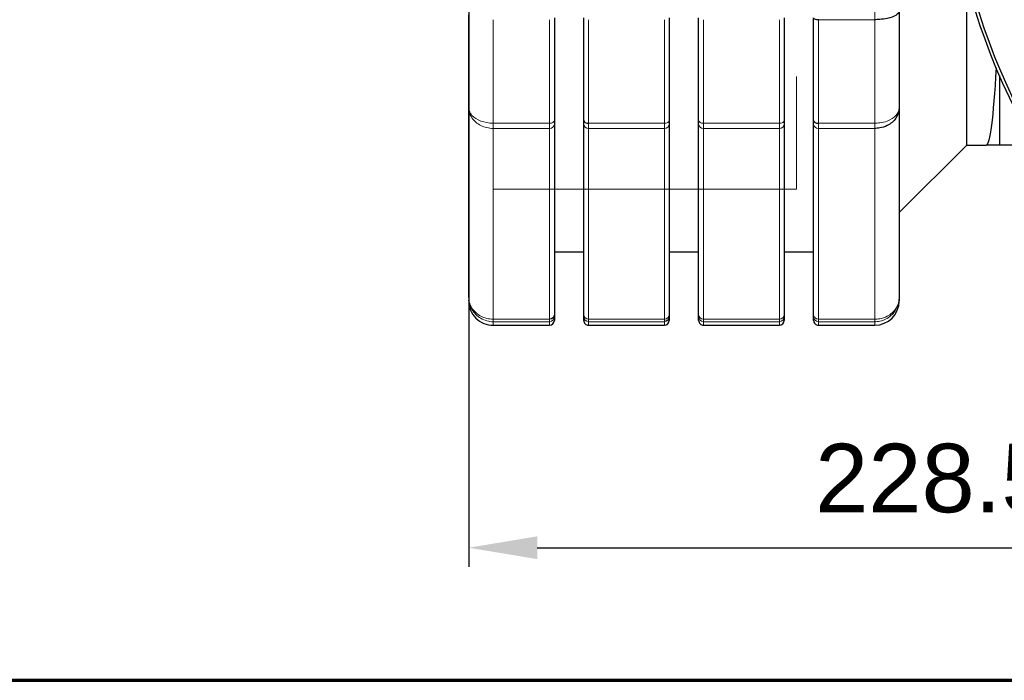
# Model space of a CAD drawing. Header units: millimetres. Extents: x 18 to 610, y -123 to 280.
# Tile 52 of 81: x 314 to 415, y -120 to -52. Entities that reach past the tile are written whole.
import ezdxf

# ---------------------------------------------------------------- set-up
doc = ezdxf.new("R2010")
doc.units = ezdxf.units.MM
doc.linetypes.add('SOLID', pattern=[0])
doc.styles.add('Arial', font='Arial.ttf', dxfattribs={"height": 7})
doc.dimstyles.get("Standard").update_dxf_attribs({"dimtxt": 5, "dimasz": 5, "dimexe": 0.18, "dimexo": 0.0625, "dimgap": 0.09, "dimtad": 0, "dimtih": 1, "dimtoh": 1, "dimdec": 4, "dimzin": 0, "dimdsep": 46, "dimtxsty": 'Arial', "dimcen": 0.09, "dimadec": 0, "dimazin": 0, "dimtfac": 1, "dimtdec": 4, "dimtofl": 0, "dimtmove": 0, "dimatfit": 3, "dimfxl": 0, "dimtolj": 1, "dimtzin": 0, "dimarcsym": 0})

# ---------------------------------------------------------------- blocks, each defined once
blk = doc.blocks.new('*D3')
at = {"color": 0, "lineweight": -2}
for p, q in [((359.84, -51.58), (359.84, -108.38)), ((588.34, -51.58), (588.34, -108.38)), ((366.84, -106.42), (581.34, -106.42))]:
    blk.add_line(p, q, dxfattribs=at)
at = {"color": 0}
for points in [[(366.84, -105.26), (366.84, -107.59), (359.84, -106.42)], [(581.34, -107.59), (581.34, -105.26), (588.34, -106.42)]]:
    blk.add_solid(points, dxfattribs=at)
at = {"layer": 'Defpoints', "color": 0}
for p in [(359.84, -51.58), (588.34, -51.58), (588.34, -106.42)]:
    blk.add_point(p, dxfattribs=at)
at = {"color": 0, "lineweight": 9, "insert": (407.48, -99.35), "char_height": 7, "attachment_point": 5, "style": 'Arial'}
blk.add_mtext('\\A1;228.5', dxfattribs=at)
blk = doc.blocks.new('*D6')
at = {"color": 0, "lineweight": -2}
for p, q in [((510.89, -85.87), (411.56, 59.03)), ((437.29, 21.49), (506.93, -80.1))]:
    blk.add_line(p, q, dxfattribs=at)
at = {"color": 0}
blk.add_solid([(505.97, -80.76), (507.9, -79.44), (510.89, -85.87)], dxfattribs=at)
at = {"layer": 'Defpoints', "color": 0}
for p in [(437.29, 21.49), (510.89, -85.87)]:
    blk.add_point(p, dxfattribs=at)
at = {"color": 0, "lineweight": 9, "insert": (428.33, 47.41), "char_height": 7, "attachment_point": 5, "rotation": 304.4325, "style": 'Arial'}
blk.add_mtext('\\A1;Ø130.2', dxfattribs=at)
blk = doc.blocks.new('BlockOfViews_4')
at = {"color": 196, "linetype": 'SOLID', "lineweight": 9}
for p, q in [((401.34, -52.47, 6.87), (395.59, -52.47, 6.87)), ((362.34, -63.04, 0.77), (368.09, -63.04, 0.77)), ((372.09, -63.04, 0.77), (379.84, -63.04, 0.77)), ((391.59, -63.04, 0.77), (383.84, -63.04, 0.77)), ((401.34, -63.04, 0.77), (395.59, -63.04, 0.77)), ((362.34, -63.58, 0.16), (362.34, -83.07, -33.6)), ((362.34, -63.58, 0.16), (368.09, -63.58, 0.16)), ((368.09, -83.07, -33.6), (368.09, -63.58, 0.16)), ((372.09, -63.58, 0.16), (372.09, -83.07, -33.6)), ((372.09, -63.58, 0.16), (379.84, -63.58, 0.16)), ((379.84, -83.07, -33.6), (379.84, -63.58, 0.16)), ((391.59, -63.58, 0.16), (383.84, -63.58, 0.16)), ((383.84, -63.58, 0.16), (383.84, -83.07, -33.6)), ((391.59, -83.07, -33.6), (391.59, -63.58, 0.16)), ((401.34, -63.58, 0.16), (395.59, -63.58, 0.16)), ((395.59, -63.58, 0.16), (395.59, -83.07, -33.6)), ((401.34, -83.07, -33.6), (401.34, -63.58, 0.16)), ((362.34, -83.07, -33.6), (368.09, -83.07, -33.6)), ((362.34, -83.33, -34.36), (368.09, -83.33, -34.36)), ((372.09, -83.07, -33.6), (379.84, -83.07, -33.6)), ((372.09, -83.33, -34.36), (379.84, -83.33, -34.36)), ((391.59, -83.07, -33.6), (383.84, -83.07, -33.6)), ((391.59, -83.33, -34.36), (383.84, -83.33, -34.36)), ((401.34, -83.07, -33.6), (395.59, -83.07, -33.6)), ((401.34, -83.33, -34.36), (395.59, -83.33, -34.36))]:
    blk.add_line(p, q, dxfattribs=at)
at = {"linetype": 'SOLID', "lineweight": 9}
for p in [(393.34, -58.29, -5.07), (362.34, -69.78, -5.07)]:
    blk.add_line(p, (393.34, -69.78, -5.07), dxfattribs=at)
at = {"linetype": 'SOLID', "lineweight": 30}
for p, q in [((414.09, -58.16, -11.47), (414.09, -65.29, -11.47)), ((359.84, -80.86, -34.76), (359.84, -61.46, -1.17)), ((403.84, -61.46, -1.17), (403.84, -80.86, -34.76)), ((368.59, -63.15, -0.09), (368.59, -82.64, -33.85)), ((371.59, -82.64, -33.85), (371.59, -63.15, -0.09)), ((380.34, -63.15, -0.09), (380.34, -82.64, -33.85)), ((383.34, -82.64, -33.85), (383.34, -63.15, -0.09)), ((392.09, -63.15, -0.09), (392.09, -82.64, -33.85)), ((395.09, -82.64, -33.85), (395.09, -63.15, -0.09)), ((403.84, -72.18, -40.76), (410.74, -65.28, -41.38)), ((410.74, -65.28, -41.38), (412.74, -65.29, -40.47)), ((414.09, -65.29, -11.47), (412.74, -65.29, -40.47)), ((416.99, -65.29, -11.47), (414.09, -65.29, -11.47)), ((368.59, -76.18, -41.19), (371.59, -76.18, -41.19)), ((380.34, -76.18, -41.19), (383.34, -76.18, -41.19)), ((392.09, -76.18, -41.19), (395.09, -76.18, -41.19)), ((362.34, -83.69, -40.47), (368.09, -83.69, -40.47)), ((372.09, -83.69, -40.47), (379.84, -83.69, -40.47)), ((383.84, -83.69, -40.47), (391.59, -83.69, -40.47)), ((395.59, -83.69, -40.47), (401.34, -83.69, -40.47))]:
    blk.add_line(p, q, dxfattribs=at)
for centre, radius, start, end in [((474.09, -32.19, -7.77), 65.4, 48.5499, 318.3612), ((474.09, -32.19, 10.23), 65.09, 48.8729, 318.6817), ((362.34, -81.19, -40.47), 2.5, 179.9999, 270.0001), ((401.34, -81.19, -40.47), 2.5, 270.0002, 359.9998), ((368.09, -83.19, -40.47), 0.5, 270.0009, 359.9991), ((372.09, -83.19, -40.47), 0.5, 179.9997, 270.0003), ((379.84, -83.19, -40.47), 0.5, 270.0009, 359.9991), ((383.84, -83.19, -40.47), 0.5, 179.9997, 270.0003), ((391.59, -83.19, -40.47), 0.5, 270.0009, 359.9991), ((395.59, -83.19, -40.47), 0.5, 179.9997, 270.0003)]:
    blk.add_arc(centre, radius, start, end, dxfattribs=at)
at = {"linetype": 'SOLID', "lineweight": 30, "extrusion": (-1, 0, 0)}
for centre, radius, start, end in [((32.19, -40.47, -410.74), 33.1, 358.416, 60.4962), ((32.19, -40.47, -359.84), 49, 53.3114, 66.1905), ((32.19, -40.47, -371.59), 51, 53.1918, 66.8082), ((32.19, -40.47, -383.34), 51, 53.1918, 66.8082), ((32.19, -40.47, -395.09), 51, 53.1918, 66.8082), ((61.85, -0.84, -371.59), 1.5, 30, 53.1918), ((61.85, -0.84, -383.34), 1.5, 30, 53.1918), ((61.85, -0.84, -395.09), 1.5, 30, 53.1918), ((32.19, -40.47, -359.84), 49, 359.55, 3.15), ((81.34, -34.6, -371.59), 1.5, 20.4041, 30), ((81.34, -34.6, -371.59), 1.5, 6.8082, 18.4041), ((32.19, -40.47, -371.59), 51, 359.5588, 6.8082), ((81.34, -34.6, -383.34), 1.5, 20.4041, 30), ((81.34, -34.6, -383.34), 1.5, 6.8082, 18.4041), ((32.19, -40.47, -383.34), 51, 359.5588, 6.8082), ((81.34, -34.6, -395.09), 1.5, 20.4041, 30), ((81.34, -34.6, -395.09), 1.5, 6.8082, 18.4041), ((32.19, -40.47, -395.09), 51, 359.5588, 6.8082)]:
    blk.add_arc(centre, radius, start, end, dxfattribs=at)
at = {"linetype": 'SOLID', "lineweight": 30, "extrusion": (1, 0, 0)}
for centre, radius, start, end in [((-32.19, -40.47, 368.59), 51, 113.1918, 126.8082), ((-32.19, -40.47, 380.34), 51, 113.1918, 126.8082), ((-32.19, -40.47, 392.09), 51, 113.1918, 126.8082), ((-32.19, -40.47, 403.84), 49, 113.3114, 126.6886), ((-61.85, -0.84, 368.59), 1.5, 126.8082, 150), ((-61.85, -0.84, 380.34), 1.5, 126.8082, 150), ((-61.85, -0.84, 392.09), 1.5, 126.8082, 150), ((-32.19, -40.47, 403.84), 49, 173.3114, 180.45), ((-81.34, -34.6, 368.59), 1.5, 150, 173.1918), ((-32.19, -40.47, 368.59), 51, 173.1918, 180.4412), ((-81.34, -34.6, 380.34), 1.5, 150, 173.1918), ((-32.19, -40.47, 380.34), 51, 173.1918, 180.4412), ((-81.34, -34.6, 392.09), 1.5, 150, 159.5959), ((-81.34, -34.6, 392.09), 1.5, 163.5959, 173.1918), ((-32.19, -40.47, 392.09), 51, 173.1918, 180.4412)]:
    blk.add_arc(centre, radius, start, end, dxfattribs=at)
at = {"linetype": 'SOLID', "lineweight": 30, "extrusion": (0, 0.919192, 0.39381)}
blk.add_arc((-395.59, 26.48, -45.52), 0.5, 0, 90, dxfattribs=at)
at = {"color": 196, "linetype": 'SOLID', "lineweight": 9, "extrusion": (-1, 0, 0)}
for centre, radius, start, end in [((51.68, 5.03, -401.34), 2, 66.8082, 90), ((32.19, -40.47, -368.09), 51.5, 53.1918, 66.8082), ((32.19, -40.47, -379.84), 51.5, 53.1918, 66.8082), ((32.19, -40.47, -391.59), 51.5, 53.1918, 66.8082), ((32.19, -40.47, -401.34), 51.5, 53.1918, 66.8082), ((61.85, -0.84, -368.09), 2, 30, 53.1918), ((61.85, -0.84, -379.84), 2, 30, 53.1918), ((61.85, -0.84, -391.59), 2, 30, 53.1918), ((81.34, -34.6, -368.09), 2, 6.8082, 30), ((32.19, -40.47, -368.09), 51.5, 0, 6.8082), ((81.34, -34.6, -379.84), 2, 6.8082, 30), ((32.19, -40.47, -379.84), 51.5, 0, 6.8082), ((81.34, -34.6, -391.59), 2, 6.8082, 30), ((32.19, -40.47, -391.59), 51.5, 0, 6.8082), ((32.19, -40.47, -401.34), 51.5, 0, 6.8082)]:
    blk.add_arc(centre, radius, start, end, dxfattribs=at)
at = {"color": 196, "linetype": 'SOLID', "lineweight": 9, "extrusion": (1, 0, 0)}
for centre, radius, start, end in [((-32.19, -40.47, 362.34), 51.5, 113.1918, 126.8082), ((-32.19, -40.47, 372.09), 51.5, 113.1918, 126.8082), ((-32.19, -40.47, 383.84), 51.5, 113.1918, 126.8082), ((-32.19, -40.47, 395.59), 51.5, 113.1918, 126.8082), ((-61.85, -0.84, 372.09), 2, 126.8082, 150), ((-61.85, -0.84, 383.84), 2, 126.8082, 150), ((-61.85, -0.84, 395.59), 2, 126.8082, 150), ((-32.19, -40.47, 362.34), 51.5, 173.1918, 180), ((-81.34, -34.6, 372.09), 2, 150, 173.1918), ((-32.19, -40.47, 372.09), 51.5, 173.1918, 180), ((-81.34, -34.6, 383.84), 2, 150, 173.1918), ((-32.19, -40.47, 383.84), 51.5, 173.1918, 180), ((-81.34, -34.6, 395.59), 2, 150, 173.1918), ((-32.19, -40.47, 395.59), 51.5, 173.1918, 180)]:
    blk.add_arc(centre, radius, start, end, dxfattribs=at)
at = {"color": 196, "linetype": 'SOLID', "lineweight": 9, "extrusion": (1, -9.58131e-14, 6.14206e-14)}
blk.add_arc((-61.85, -0.84, 362.34), 2, 126.8082, 150, dxfattribs=at)
at = {"color": 196, "linetype": 'SOLID', "lineweight": 9, "extrusion": (0, 0.800645, 0.599139)}
for centre in [(-368.09, 37.89, -50.02), (-391.59, 37.89, -50.02)]:
    blk.add_arc(centre, 0.5, 90, 180, dxfattribs=at)
at = {"color": 196, "linetype": 'SOLID', "lineweight": 9, "extrusion": (0, 0.5, 0.866025)}
for centre, start, end in [((-368.09, 54.64, -31.65), 90, 180), ((-372.09, 54.64, -31.65), 0, 90), ((-391.59, 54.64, -31.65), 90, 180), ((-372.09, 54.64, -70.63), 0, 90), ((-391.59, 54.64, -70.63), 90, 180)]:
    blk.add_arc(centre, 0.5, start, end, dxfattribs=at)
at = {"linetype": 'SOLID', "lineweight": 30, "extrusion": (0, 0.800645, 0.599139)}
for centre in [(-372.09, 37.89, -50.02), (-395.59, 37.89, -50.02)]:
    blk.add_arc(centre, 0.5, 0, 90, dxfattribs=at)
at = {"color": 196, "linetype": 'SOLID', "lineweight": 9, "extrusion": (0, -0.800645, -0.599139)}
for centre, start, end in [((379.84, 37.89, 50.02), 0, 90), ((383.84, 37.89, 50.02), 90, 180)]:
    blk.add_arc(centre, 0.5, start, end, dxfattribs=at)
at = {"color": 196, "linetype": 'SOLID', "lineweight": 9, "extrusion": (0, -0.5, -0.866025)}
for centre, start, end in [((379.84, 54.64, 31.65), 0, 90), ((383.84, 54.64, 31.65), 90, 180), ((395.59, 54.64, 31.65), 90, 180), ((379.84, 54.64, 70.63), 0, 90), ((383.84, 54.64, 70.63), 90, 180), ((395.59, 54.64, 70.63), 90, 180)]:
    blk.add_arc(centre, 0.5, start, end, dxfattribs=at)
at = {"color": 196, "linetype": 'SOLID', "lineweight": 9, "extrusion": (-1, 2.88917e-14, 2.16203e-14)}
blk.add_arc((61.85, -0.84, -401.34), 2, 30, 53.1918, dxfattribs=at)
at = {"color": 196, "linetype": 'SOLID', "lineweight": 9, "extrusion": (1, -2.13891e-15, -1.79156e-14)}
blk.add_arc((-81.34, -34.6, 362.34), 2, 150, 173.1918, dxfattribs=at)
at = {"linetype": 'SOLID', "lineweight": 30, "extrusion": (0, -0.5, -0.866025)}
blk.add_arc((368.09, 54.64, 70.63), 0.5, 0, 90, dxfattribs=at)
at = {"color": 196, "linetype": 'SOLID', "lineweight": 9, "extrusion": (0, -0.118547, -0.992948)}
for centre, start, end in [((368.09, 78.16, 44), 0, 90), ((383.84, 78.16, 44), 90, 180), ((395.59, 78.16, 44), 90, 180)]:
    blk.add_arc(centre, 0.5, start, end, dxfattribs=at)
at = {"linetype": 'SOLID', "lineweight": 30, "extrusion": (0, 0.118547, -0.992948)}
for centre in [(-368.09, -87.76, 36.37), (-379.84, -87.76, 36.37)]:
    blk.add_arc(centre, 0.5, 258.198, 258.2239, dxfattribs=at)
at = {"color": 196, "linetype": 'SOLID', "lineweight": 9, "extrusion": (0, 0.118547, 0.992948)}
for centre, start, end in [((-372.09, 78.16, -44), 0, 90), ((-391.59, 78.16, -44), 90, 180)]:
    blk.add_arc(centre, 0.5, start, end, dxfattribs=at)
at = {"linetype": 'SOLID', "lineweight": 30, "extrusion": (0, -0.118547, -0.992948)}
blk.add_arc((379.84, 78.16, 44), 0.5, 0, 90, dxfattribs=at)
at = {"color": 196, "linetype": 'SOLID', "lineweight": 9, "extrusion": (-1, -8.04509e-14, 4.53961e-14)}
blk.add_arc((81.34, -34.6, -401.34), 2, 6.8082, 30, dxfattribs=at)
at = {"linetype": 'SOLID', "lineweight": 30, "extrusion": (0.998909, 9.11236e-18, -0.046694)}
blk.add_ellipse((412.74, -32.19, -40.47), major_axis=(-1.55, 0, -33.1), ratio=0.998909, start_param=4.006735, end_param=4.712389, dxfattribs=at)
at = {"linetype": 'SOLID', "lineweight": 30}
for points, knots in [([(403.84, -51.58, 4.53), (403.84, -51.58, 4.54), (403.84, -51.58, 4.54), (403.84, -51.74, 4.95), (403.72, -51.89, 5.35), (403.29, -52.16, 6.05), (402.98, -52.27, 6.35), (402.37, -52.4, 6.68), (402.11, -52.43, 6.77), (401.68, -52.46, 6.86), (401.51, -52.47, 6.87), (401.34, -52.47, 6.87)], [-0.789666, -0.789666, -0.789666, -0.789666, -0.7874489, -0.7874489, -0.5223944, -0.5223944, -0.263222, -0.263222, -0.1012392, -0.1012392, 0, 0, 0, 0]), ([(403.84, -61.46, -1.17), (403.84, -61.47, -1.17), (403.84, -61.48, -1.17), (403.84, -61.85, -0.93), (403.72, -62.21, -0.7), (403.29, -62.84, -0.3), (402.98, -63.11, -0.13), (402.37, -63.41, 0.06), (402.11, -63.49, 0.11), (401.68, -63.56, 0.16), (401.51, -63.58, 0.16), (401.34, -63.58, 0.16)], [-0.0041209, -0.0041209, -0.0041209, -0.0041209, 0, 0, 0.2631539, 0.2631539, 0.5223296, 0.5223296, 0.6843143, 0.6843143, 0.7855548, 0.7855548, 0.7855548, 0.7855548])]:
    blk.add_open_spline(points, degree=3, knots=knots, dxfattribs=at)
at = {"color": 196, "linetype": 'SOLID', "lineweight": 9}
for points, knots in [([(362.34, -63.58, 0.16), (361.9, -63.58, 0.16), (361.45, -63.47, 0.1), (360.69, -63.09, -0.14), (360.38, -62.83, -0.31), (360.04, -62.31, -0.64), (359.94, -62.1, -0.77), (359.86, -61.75, -1), (359.84, -61.6, -1.09), (359.84, -61.46, -1.17)], [0, 0, 0, 0, 0.2672749, 0.2672749, 0.5264505, 0.5264505, 0.6884353, 0.6884353, 0.7896757, 0.7896757, 0.7896757, 0.7896757]), ([(359.84, -61.46, -1.17), (359.84, -61.57, -1.05), (359.86, -61.67, -0.92), (359.94, -61.94, -0.59), (360.04, -62.1, -0.39), (360.38, -62.48, 0.08), (360.69, -62.68, 0.32), (361.45, -62.97, 0.67), (361.9, -63.04, 0.77), (362.34, -63.04, 0.77)], [-0.7896757, -0.7896757, -0.7896757, -0.7896757, -0.6884353, -0.6884353, -0.5264505, -0.5264505, -0.2672749, -0.2672749, 0, 0, 0, 0]), ([(401.34, -63.04, 0.77), (401.51, -63.04, 0.77), (401.68, -63.03, 0.75), (402.11, -62.98, 0.68), (402.37, -62.92, 0.61), (402.98, -62.69, 0.33), (403.29, -62.49, 0.09), (403.72, -62.02, -0.49), (403.84, -61.75, -0.82), (403.84, -61.47, -1.16), (403.84, -61.47, -1.17), (403.84, -61.46, -1.17)], [-0.7855548, -0.7855548, -0.7855548, -0.7855548, -0.6843143, -0.6843143, -0.5223296, -0.5223296, -0.2631539, -0.2631539, 0, 0, 0.0041209, 0.0041209, 0.0041209, 0.0041209]), ([(362.34, -83.33, -34.36), (361.9, -83.33, -34.36), (361.45, -83.2, -34.38), (360.69, -82.76, -34.45), (360.38, -82.45, -34.5), (360.04, -81.85, -34.6), (359.94, -81.6, -34.64), (359.86, -81.18, -34.71), (359.84, -81.02, -34.73), (359.84, -80.86, -34.76)], [-0.7876579, -0.7876579, -0.7876579, -0.7876579, -0.5203867, -0.5203867, -0.2612146, -0.2612146, -0.0992321, -0.0992321, 0.002007, 0.002007, 0.002007, 0.002007]), ([(359.84, -80.86, -34.76), (359.84, -81, -34.68), (359.86, -81.15, -34.61), (359.94, -81.52, -34.41), (360.04, -81.75, -34.29), (360.38, -82.28, -34.01), (360.69, -82.56, -33.87), (361.45, -82.96, -33.66), (361.9, -83.07, -33.6), (362.34, -83.07, -33.6)], [-0.002007, -0.002007, -0.002007, -0.002007, 0.0992321, 0.0992321, 0.2612146, 0.2612146, 0.5203867, 0.5203867, 0.7876579, 0.7876579, 0.7876579, 0.7876579]), ([(403.84, -80.86, -34.76), (403.84, -80.86, -34.76), (403.84, -80.86, -34.76), (403.84, -81.29, -34.69), (403.72, -81.72, -34.62), (403.29, -82.46, -34.5), (402.98, -82.77, -34.45), (402.37, -83.12, -34.39), (402.11, -83.22, -34.38), (401.68, -83.31, -34.36), (401.51, -83.33, -34.36), (401.34, -83.33, -34.36)], [-0.7896649, -0.7896649, -0.7896649, -0.7896649, -0.7876577, -0.7876577, -0.5223937, -0.5223937, -0.2632216, -0.2632216, -0.1012391, -0.1012391, 0, 0, 0, 0]), ([(401.34, -83.07, -33.6), (401.51, -83.07, -33.6), (401.68, -83.06, -33.61), (402.11, -82.98, -33.65), (402.37, -82.89, -33.69), (402.98, -82.58, -33.86), (403.29, -82.3, -34.01), (403.72, -81.63, -34.35), (403.84, -81.25, -34.55), (403.84, -80.86, -34.76), (403.84, -80.86, -34.76), (403.84, -80.86, -34.76)], [0, 0, 0, 0, 0.1012391, 0.1012391, 0.2632216, 0.2632216, 0.5223937, 0.5223937, 0.7876577, 0.7876577, 0.7896649, 0.7896649, 0.7896649, 0.7896649])]:
    blk.add_open_spline(points, degree=3, knots=knots, dxfattribs=at)
blk = doc.blocks.new('A21-m2')
at = {"color": 51, "linetype": 'SOLID', "lineweight": 70}
blk.add_line((203.1, -119.97), (609.82, -119.97), dxfattribs=at)

msp = doc.modelspace()

# ---------------------------------------------------------------- block references
for name in ['A21-m2', 'BlockOfViews_4']:
    msp.add_blockref(name, (0, 0))

# ---------------------------------------------------------------- dimensions: what is measured, and where the dimension line sits
at = {"lineweight": 9}
dim = msp.add_diameter_dim_2p(p1=(437.29, 21.49), p2=(510.89, -85.87), dimstyle='Standard', override={"dimtxt": 7, "dimasz": 7, "dimexe": 1.96, "dimexo": 0, "dimgap": 3.5, "dimtad": 1, "dimtih": 0, "dimtoh": 0, "dimdec": 1, "dimlfac": 1, "dimpost": '״<>', "dimse1": 0, "dimse2": 0, "dimtofl": 1}, dxfattribs=at)
dim.commit()
dim.dimension.update_dxf_attribs({"geometry": '*D6', "text_midpoint": (422.34, 43.3), "dimtype": 163})
dim = msp.add_linear_dim(base=(588.34, -106.42), p1=(359.84, -51.58), p2=(588.34, -51.58), dimstyle='Standard', override={"dimtxt": 7, "dimasz": 7, "dimexe": 1.96, "dimexo": 0, "dimgap": 3.5, "dimtad": 1, "dimtih": 0, "dimtoh": 1, "dimdec": 1, "dimlfac": 1, "dimpost": '<>', "dimsah": 1, "dimse1": 0, "dimse2": 0, "dimtix": 1}, dxfattribs=at)
dim.commit()
dim.dimension.update_dxf_attribs({"geometry": '*D3', "text_midpoint": (407.48, -106.42), "dimtype": 160})

doc.saveas('drawing.dxf')
